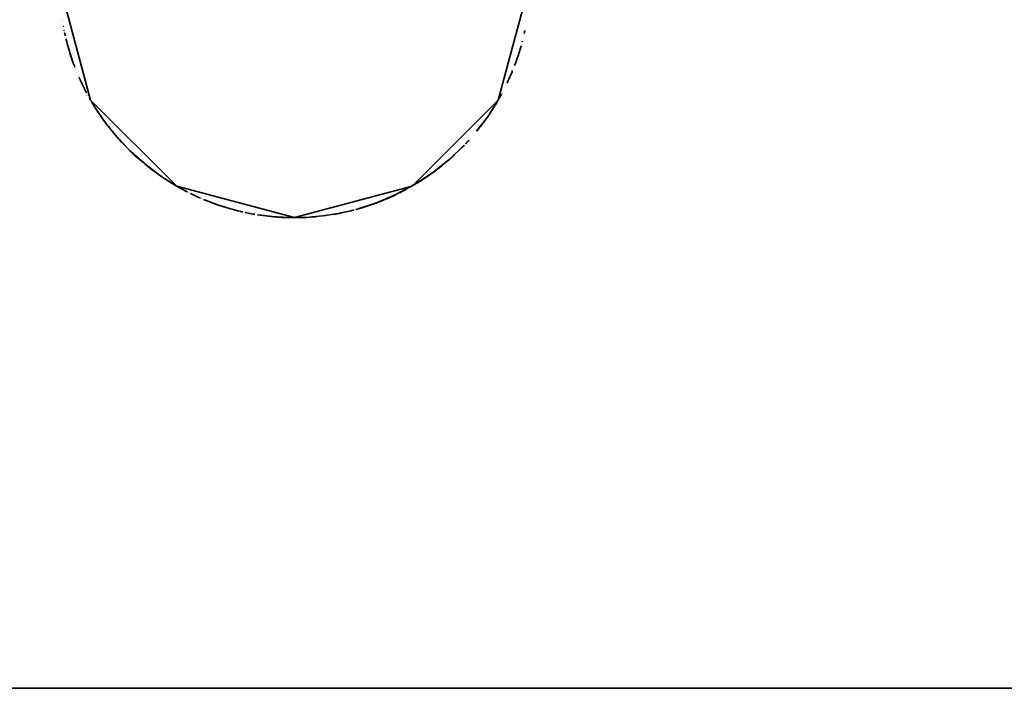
# Model space of a CAD drawing. Header units: millimetres. Extents: x 0 to 420, y 0 to 297.
# Tile 16 of 20: x 129.9 to 132.51, y 226.25 to 228.03. Entities that reach past the tile are written whole.
import ezdxf

# ---------------------------------------------------------------- set-up
doc = ezdxf.new("R2010")
doc.units = ezdxf.units.MM
doc.layers.add('OUTLINE', color=7, linetype='Continuous', lineweight=35, true_color=0x141414)

msp = doc.modelspace()

# ---------------------------------------------------------------- linework, layer by layer
at = {"layer": 'OUTLINE'}
for points in [[(130, 228.125), (130.0837, 227.8125), (130.3125, 227.5837), (130.625, 227.5), (130.9375, 227.5837), (131.1663, 227.8125), (131.25, 228.125)], [(130.0081, 228.0249), (130.0081, 228.0249), (130.0081, 228.0249), (130.0081, 228.0249), (130.0081, 228.0249), (130.0081, 228.0249), (130.0081, 228.0249)], [(130.0082, 228.024), (130.0082, 228.024), (130.0082, 228.024), (130.0082, 228.024), (130.0082, 228.024), (130.0082, 228.024), (130.0082, 228.024)], [(130.0091, 228.0188), (130.0091, 228.0188), (130.0091, 228.0188), (130.0091, 228.0188), (130.0091, 228.0188), (130.0091, 228.0188), (130.0091, 228.0188)], [(130.0109, 228.009), (130.0109, 228.009), (130.0109, 228.009), (130.0109, 228.009), (130.0109, 228.009), (130.0109, 228.009), (130.0109, 228.009)], [(130.011, 228.0085), (130.011, 228.0085), (130.011, 228.0085), (130.011, 228.0085), (130.011, 228.0084), (130.011, 228.0084), (130.011, 228.0084)], [(130.0111, 228.0078), (130.0111, 228.0078), (130.0111, 228.0078), (130.0111, 228.0078), (130.0111, 228.0078), (130.0111, 228.0078), (130.0111, 228.0078)], [(130.0131, 227.9975), (130.0131, 227.9975), (130.0131, 227.9975), (130.0131, 227.9975), (130.0132, 227.9975), (130.0132, 227.9974), (130.0132, 227.9974)], [(130.0146, 227.9908), (130.0149, 227.9895), (130.0151, 227.9883), (130.0154, 227.987), (130.0157, 227.9858), (130.016, 227.9845), (130.0163, 227.9833)], [(130.0146, 227.9906), (130.0146, 227.9906), (130.0146, 227.9905), (130.0147, 227.9904), (130.0147, 227.9904), (130.0147, 227.9903), (130.0147, 227.9903)], [(130.0147, 227.9902), (130.0147, 227.9902), (130.0147, 227.9902), (130.0147, 227.9902), (130.0147, 227.9902), (130.0147, 227.9902), (130.0147, 227.9902)], [(131.235, 227.989), (131.2353, 227.9904), (131.2356, 227.9918), (131.2359, 227.9932), (131.2362, 227.9946), (131.2365, 227.9959), (131.2368, 227.9973)], [(131.2364, 227.9952), (131.2364, 227.9952), (131.2364, 227.9952), (131.2364, 227.9952), (131.2364, 227.9952), (131.2364, 227.9952), (131.2364, 227.9952)], [(130.0182, 227.9752), (130.0203, 227.9669), (130.0225, 227.9587), (130.0249, 227.9505), (130.0273, 227.9423), (130.0299, 227.9341), (130.0325, 227.926)], [(131.2096, 227.9039), (131.2128, 227.9125), (131.2159, 227.9213), (131.2188, 227.93), (131.2216, 227.9388), (131.2243, 227.9477), (131.2269, 227.9566)], [(131.2294, 227.9658), (131.2294, 227.9658), (131.2294, 227.9658), (131.2294, 227.9658), (131.2294, 227.9658), (131.2294, 227.9658), (131.2294, 227.9658)], [(131.2297, 227.9668), (131.2297, 227.967), (131.2297, 227.9671), (131.2298, 227.9673), (131.2298, 227.9675), (131.2299, 227.9676), (131.2299, 227.9678)], [(131.2299, 227.9678), (131.23, 227.968), (131.23, 227.9681), (131.23, 227.9683), (131.2301, 227.9685), (131.2301, 227.9687), (131.2302, 227.9688)], [(130.0278, 227.9407), (130.0278, 227.9407), (130.0278, 227.9407), (130.0278, 227.9407), (130.0278, 227.9407), (130.0278, 227.9407), (130.0278, 227.9407)], [(130.028, 227.94), (130.028, 227.94), (130.028, 227.94), (130.028, 227.94), (130.028, 227.94), (130.028, 227.94), (130.028, 227.94)], [(130.0287, 227.9379), (130.0304, 227.9324), (130.0322, 227.9269), (130.0341, 227.9215), (130.036, 227.916), (130.0379, 227.9106), (130.0399, 227.9052)], [(130.036, 227.9159), (130.036, 227.9159), (130.036, 227.9159), (130.036, 227.9159), (130.036, 227.9159), (130.036, 227.9159), (130.036, 227.9159)], [(130.0395, 227.9064), (130.0397, 227.9058), (130.0399, 227.9052), (130.0401, 227.9047), (130.0403, 227.9041), (130.0406, 227.9035), (130.0408, 227.903)], [(130.0405, 227.9036), (130.0406, 227.9035), (130.0406, 227.9034), (130.0407, 227.9032), (130.0407, 227.9031), (130.0408, 227.903), (130.0408, 227.9028)], [(130.0408, 227.9029), (130.0408, 227.9029), (130.0408, 227.9029), (130.0408, 227.9029), (130.0408, 227.9029), (130.0408, 227.9029), (130.0408, 227.9029)], [(130.0418, 227.9002), (130.0418, 227.9002), (130.0418, 227.9002), (130.0418, 227.9002), (130.0419, 227.9001), (130.0419, 227.9001), (130.0419, 227.9001)], [(130.0419, 227.9001), (130.0419, 227.9001), (130.0419, 227.9001), (130.0419, 227.9001), (130.0419, 227.9001), (130.0419, 227.9001), (130.0419, 227.9001)], [(130.0441, 227.8944), (130.0441, 227.8944), (130.0441, 227.8944), (130.0441, 227.8944), (130.0441, 227.8944), (130.0441, 227.8944), (130.0441, 227.8944)], [(130.0444, 227.8937), (130.0444, 227.8937), (130.0444, 227.8937), (130.0444, 227.8937), (130.0444, 227.8937), (130.0444, 227.8937), (130.0444, 227.8937)], [(130.047, 227.8872), (130.047, 227.8872), (130.047, 227.8872), (130.047, 227.8872), (130.047, 227.8872), (130.047, 227.8872), (130.047, 227.8872)], [(130.0476, 227.8858), (130.0476, 227.8858), (130.0476, 227.8858), (130.0476, 227.8858), (130.0476, 227.8858), (130.0476, 227.8858), (130.0476, 227.8858)], [(131.1896, 227.8569), (131.1922, 227.8624), (131.1947, 227.868), (131.1972, 227.8736), (131.1996, 227.8792), (131.202, 227.8849), (131.2044, 227.8905)], [(131.2054, 227.8932), (131.2054, 227.8932), (131.2054, 227.8932), (131.2054, 227.8932), (131.2054, 227.8932), (131.2054, 227.8932), (131.2054, 227.8932)], [(130.0529, 227.8733), (130.0561, 227.8663), (130.0593, 227.8593), (130.0626, 227.8524), (130.066, 227.8456), (130.0694, 227.8387), (130.073, 227.8319)], [(131.1978, 227.8749), (131.1978, 227.8749), (131.1978, 227.8749), (131.1978, 227.8749), (131.1978, 227.8749), (131.1978, 227.8749), (131.1978, 227.8749)], [(131.1978, 227.8749), (131.1978, 227.8749), (131.1978, 227.8749), (131.1978, 227.8749), (131.1978, 227.8749), (131.1978, 227.8749), (131.1978, 227.8749)], [(131.1983, 227.8761), (131.1983, 227.8761), (131.1983, 227.8761), (131.1983, 227.8761), (131.1983, 227.8761), (131.1983, 227.8761), (131.1983, 227.8761)], [(130.0764, 227.8255), (130.0765, 227.8254), (130.0765, 227.8253), (130.0766, 227.8252), (130.0767, 227.8251), (130.0767, 227.825), (130.0768, 227.8249)], [(130.0768, 227.8249), (130.0768, 227.8249), (130.0768, 227.8249), (130.0768, 227.8249), (130.0768, 227.8249), (130.0768, 227.8249), (130.0768, 227.8249)], [(131.1444, 227.7773), (131.1495, 227.7852), (131.1546, 227.7931), (131.1595, 227.8011), (131.1644, 227.8092), (131.1691, 227.8174), (131.1736, 227.8256)], [(131.1556, 227.7947), (131.159, 227.8002), (131.1623, 227.8058), (131.1656, 227.8114), (131.1688, 227.817), (131.172, 227.8226), (131.1751, 227.8283)], [(131.1763, 227.8305), (131.1763, 227.8306), (131.1763, 227.8306), (131.1764, 227.8307), (131.1764, 227.8308), (131.1765, 227.8309), (131.1765, 227.8309)], [(130.0771, 227.8243), (130.0771, 227.8243), (130.0771, 227.8243), (130.0771, 227.8243), (130.0771, 227.8243), (130.0771, 227.8243), (130.0771, 227.8243)], [(130.0791, 227.8206), (130.0791, 227.8206), (130.0791, 227.8206), (130.0791, 227.8206), (130.0791, 227.8206), (130.0791, 227.8206), (130.0791, 227.8206)], [(130.0802, 227.8187), (130.0803, 227.8186), (130.0803, 227.8184), (130.0804, 227.8183), (130.0805, 227.8182), (130.0805, 227.8181), (130.0806, 227.818)], [(130.0834, 227.8131), (130.0834, 227.8131), (130.0834, 227.8131), (130.0834, 227.8131), (130.0834, 227.8131), (130.0834, 227.8131), (130.0834, 227.8131)], [(130.0841, 227.8119), (130.0846, 227.811), (130.0851, 227.8101), (130.0857, 227.8092), (130.0862, 227.8082), (130.0867, 227.8073), (130.0873, 227.8064)], [(130.0873, 227.8065), (130.0898, 227.8022), (130.0923, 227.798), (130.0949, 227.7938), (130.0976, 227.7897), (130.1002, 227.7855), (130.1029, 227.7814)], [(130.0896, 227.8025), (130.0896, 227.8025), (130.0896, 227.8025), (130.0896, 227.8025), (130.0896, 227.8025), (130.0896, 227.8025), (130.0896, 227.8025)], [(131.1088, 227.7294), (131.1187, 227.7417), (131.1283, 227.7544), (131.1375, 227.7672), (131.1464, 227.7804), (131.155, 227.7937), (131.1632, 227.8072)], [(131.1644, 227.8092), (131.1644, 227.8092), (131.1644, 227.8092), (131.1644, 227.8092), (131.1644, 227.8092), (131.1644, 227.8092), (131.1644, 227.8092)], [(131.1675, 227.8147), (131.1675, 227.8147), (131.1675, 227.8147), (131.1675, 227.8147), (131.1675, 227.8147), (131.1675, 227.8147), (131.1675, 227.8147)], [(130.092, 227.7986), (130.092, 227.7986), (130.092, 227.7986), (130.092, 227.7986), (130.092, 227.7986), (130.092, 227.7986), (130.092, 227.7986)], [(130.0937, 227.7958), (130.0937, 227.7958), (130.0937, 227.7958), (130.0937, 227.7958), (130.0937, 227.7958), (130.0937, 227.7958), (130.0937, 227.7958)], [(130.0959, 227.7924), (130.0959, 227.7924), (130.0959, 227.7924), (130.0959, 227.7924), (130.0959, 227.7924), (130.0959, 227.7924), (130.0959, 227.7924)], [(130.0961, 227.792), (130.0961, 227.792), (130.0961, 227.792), (130.0961, 227.792), (130.0961, 227.792), (130.0961, 227.792), (130.0961, 227.792)], [(130.0963, 227.7918), (130.1254, 227.7495), (130.1578, 227.7098), (130.1934, 227.6729), (130.232, 227.6391), (130.2731, 227.6085), (130.3167, 227.5813)], [(130.1007, 227.7848), (130.1018, 227.783), (130.103, 227.7813), (130.1042, 227.7795), (130.1053, 227.7778), (130.1065, 227.776), (130.1077, 227.7743)], [(130.1035, 227.7805), (130.11, 227.771), (130.1166, 227.7615), (130.1234, 227.7521), (130.1304, 227.7429), (130.1376, 227.7338), (130.1449, 227.7249)], [(130.1078, 227.7741), (130.1078, 227.7741), (130.1078, 227.7741), (130.1078, 227.7741), (130.1078, 227.7741), (130.1078, 227.7741), (130.1078, 227.7741)], [(130.1111, 227.7694), (130.1111, 227.7693), (130.1112, 227.7692), (130.1113, 227.7691), (130.1113, 227.7689), (130.1114, 227.7688), (130.1115, 227.7687)], [(130.1115, 227.7687), (130.1115, 227.7687), (130.1115, 227.7687), (130.1115, 227.7687), (130.1115, 227.7687), (130.1115, 227.7687), (130.1115, 227.7687)], [(130.1139, 227.7653), (130.1139, 227.7653), (130.1139, 227.7653), (130.1139, 227.7653), (130.1139, 227.7653), (130.1139, 227.7653), (130.1139, 227.7653)], [(130.1178, 227.7597), (130.1179, 227.7597), (130.118, 227.7596), (130.118, 227.7595), (130.1181, 227.7594), (130.1182, 227.7593), (130.1182, 227.7592)], [(130.1182, 227.7592), (130.1182, 227.7592), (130.1182, 227.7592), (130.1182, 227.7592), (130.1182, 227.7592), (130.1182, 227.7592), (130.1182, 227.7592)], [(130.1207, 227.7559), (130.1207, 227.7559), (130.1207, 227.7559), (130.1207, 227.7559), (130.1207, 227.7559), (130.1207, 227.7559), (130.1207, 227.7559)], [(130.1247, 227.7504), (130.1248, 227.7503), (130.1248, 227.7502), (130.1249, 227.7501), (130.125, 227.75), (130.1251, 227.7499), (130.1251, 227.7498)], [(131.1102, 227.731), (131.1134, 227.735), (131.1166, 227.7391), (131.1198, 227.7432), (131.123, 227.7473), (131.1261, 227.7514), (131.1292, 227.7556)], [(131.1248, 227.7497), (131.1248, 227.7497), (131.1248, 227.7497), (131.1248, 227.7497), (131.1248, 227.7497), (131.1248, 227.7497), (131.1248, 227.7497)], [(130.1453, 227.7244), (130.1453, 227.7244), (130.1453, 227.7244), (130.1453, 227.7244), (130.1453, 227.7244), (130.1453, 227.7244), (130.1453, 227.7244)], [(130.1461, 227.7235), (130.1526, 227.7158), (130.1592, 227.7083), (130.1659, 227.7009), (130.1728, 227.6935), (130.1798, 227.6863), (130.1869, 227.6792)], [(130.151, 227.7176), (130.151, 227.7176), (130.151, 227.7176), (130.151, 227.7176), (130.151, 227.7176), (130.151, 227.7176), (130.151, 227.7176)], [(130.1523, 227.7161), (130.1523, 227.7161), (130.1523, 227.7161), (130.1523, 227.7161), (130.1523, 227.7161), (130.1523, 227.7161), (130.1523, 227.7161)], [(130.1634, 227.7037), (130.1634, 227.7037), (130.1634, 227.7037), (130.1634, 227.7037), (130.1634, 227.7037), (130.1634, 227.7037), (130.1634, 227.7037)], [(130.1647, 227.7022), (130.1647, 227.7022), (130.1647, 227.7022), (130.1647, 227.7022), (130.1647, 227.7022), (130.1647, 227.7022), (130.1647, 227.7022)], [(130.166, 227.7008), (130.166, 227.7008), (130.166, 227.7008), (130.166, 227.7008), (130.166, 227.7008), (130.166, 227.7008), (130.166, 227.7008)], [(130.1674, 227.6993), (130.1674, 227.6993), (130.1674, 227.6993), (130.1674, 227.6993), (130.1674, 227.6993), (130.1674, 227.6993), (130.1674, 227.6993)], [(130.1687, 227.6979), (130.1687, 227.6979), (130.1687, 227.6979), (130.1687, 227.6979), (130.1687, 227.6979), (130.1687, 227.6979), (130.1687, 227.6979)], [(130.17, 227.6965), (130.1702, 227.6963), (130.1704, 227.6961), (130.1706, 227.6959), (130.1708, 227.6957), (130.171, 227.6955), (130.1712, 227.6953)], [(131.08, 227.6965), (131.0804, 227.697), (131.0809, 227.6974), (131.0813, 227.6979), (131.0818, 227.6984), (131.0822, 227.6989), (131.0826, 227.6993)], [(131.0812, 227.6978), (131.0812, 227.6978), (131.0812, 227.6978), (131.0812, 227.6978), (131.0812, 227.6978), (131.0812, 227.6978), (131.0812, 227.6978)], [(131.0818, 227.6984), (131.0829, 227.6996), (131.084, 227.7008), (131.0851, 227.7019), (131.0861, 227.7031), (131.0872, 227.7043), (131.0883, 227.7055)], [(130.1864, 227.6797), (130.1914, 227.6749), (130.1964, 227.6701), (130.2015, 227.6653), (130.2066, 227.6607), (130.2118, 227.656), (130.2171, 227.6515)], [(130.1986, 227.668), (130.1987, 227.6679), (130.1988, 227.6678), (130.1989, 227.6677), (130.199, 227.6676), (130.1991, 227.6675), (130.1992, 227.6675)], [(130.7892, 227.5219), (130.8428, 227.5392), (130.8946, 227.5612), (130.9443, 227.5877), (130.9914, 227.6187), (131.0355, 227.6537), (131.0763, 227.6926)], [(131.0306, 227.6495), (131.0341, 227.6525), (131.0376, 227.6556), (131.0411, 227.6586), (131.0445, 227.6617), (131.0479, 227.6648), (131.0513, 227.668)], [(131.0694, 227.6856), (131.0705, 227.6867), (131.0716, 227.6878), (131.0727, 227.6889), (131.0738, 227.69), (131.0748, 227.6911), (131.0759, 227.6922)], [(130.1994, 227.6673), (130.1994, 227.6673), (130.1994, 227.6673), (130.1994, 227.6673), (130.1994, 227.6673), (130.1994, 227.6673), (130.1994, 227.6673)], [(130.2009, 227.6659), (130.2009, 227.6659), (130.2009, 227.6659), (130.2009, 227.6659), (130.2009, 227.6659), (130.2009, 227.6659), (130.2009, 227.6659)], [(130.2275, 227.6427), (130.2275, 227.6427), (130.2275, 227.6427), (130.2275, 227.6427), (130.2275, 227.6427), (130.2275, 227.6427), (130.2275, 227.6427)], [(130.2281, 227.6422), (130.2281, 227.6422), (130.2281, 227.6422), (130.2281, 227.6422), (130.2281, 227.6422), (130.2281, 227.6422), (130.2281, 227.6422)], [(130.2288, 227.6416), (130.2288, 227.6416), (130.2288, 227.6416), (130.2288, 227.6416), (130.2288, 227.6416), (130.2288, 227.6416), (130.2288, 227.6416)], [(130.2294, 227.6412), (130.2294, 227.6412), (130.2294, 227.6412), (130.2294, 227.6412), (130.2294, 227.6412), (130.2294, 227.6412), (130.2294, 227.6412)], [(130.2297, 227.6409), (130.2339, 227.6375), (130.238, 227.6342), (130.2422, 227.631), (130.2464, 227.6277), (130.2506, 227.6245), (130.2549, 227.6214)], [(130.2347, 227.6369), (130.2347, 227.6369), (130.2347, 227.6369), (130.2347, 227.6369), (130.2347, 227.6369), (130.2347, 227.6369), (130.2347, 227.6369)], [(130.2358, 227.636), (130.2358, 227.636), (130.2358, 227.636), (130.2358, 227.636), (130.2358, 227.636), (130.2358, 227.636), (130.2358, 227.636)], [(130.2394, 227.6331), (130.2395, 227.633), (130.2396, 227.633), (130.2397, 227.6329), (130.2398, 227.6328), (130.2399, 227.6327), (130.24, 227.6327)], [(130.24, 227.6327), (130.24, 227.6327), (130.24, 227.6327), (130.24, 227.6327), (130.24, 227.6326), (130.24, 227.6326), (130.24, 227.6326)], [(130.2556, 227.6209), (130.2584, 227.6188), (130.2612, 227.6168), (130.264, 227.6148), (130.2668, 227.6128), (130.2697, 227.6108), (130.2725, 227.6089)], [(130.2567, 227.6201), (130.2579, 227.6191), (130.2592, 227.6182), (130.2605, 227.6173), (130.2618, 227.6163), (130.2631, 227.6154), (130.2644, 227.6145)], [(130.9959, 227.6219), (130.9993, 227.6245), (131.0027, 227.627), (131.0061, 227.6296), (131.0095, 227.6323), (131.0128, 227.6349), (131.0162, 227.6375)], [(130.2646, 227.6144), (130.2646, 227.6144), (130.2646, 227.6144), (130.2646, 227.6144), (130.2646, 227.6144), (130.2646, 227.6144), (130.2646, 227.6144)], [(130.2749, 227.6072), (130.2749, 227.6072), (130.2749, 227.6072), (130.2749, 227.6072), (130.2749, 227.6072), (130.2749, 227.6072), (130.2749, 227.6072)], [(130.2752, 227.607), (130.2752, 227.607), (130.2753, 227.607), (130.2753, 227.607), (130.2753, 227.607), (130.2753, 227.607), (130.2753, 227.607)], [(130.2758, 227.6066), (130.2758, 227.6066), (130.2758, 227.6066), (130.2758, 227.6066), (130.2758, 227.6066), (130.2758, 227.6066), (130.2758, 227.6066)], [(130.2764, 227.6062), (130.2764, 227.6062), (130.2764, 227.6062), (130.2764, 227.6062), (130.2764, 227.6062), (130.2764, 227.6062), (130.2764, 227.6062)], [(130.277, 227.6058), (130.2824, 227.6023), (130.2878, 227.5988), (130.2933, 227.5953), (130.2988, 227.5919), (130.3043, 227.5886), (130.3098, 227.5853)], [(130.2829, 227.602), (130.2829, 227.602), (130.2829, 227.602), (130.2829, 227.602), (130.2829, 227.602), (130.2829, 227.602), (130.2829, 227.602)], [(130.284, 227.6012), (130.284, 227.6012), (130.284, 227.6012), (130.284, 227.6012), (130.284, 227.6012), (130.284, 227.6012), (130.284, 227.6012)], [(130.2882, 227.5985), (130.2882, 227.5985), (130.2882, 227.5985), (130.2882, 227.5985), (130.2882, 227.5985), (130.2882, 227.5985), (130.2882, 227.5985)], [(130.29, 227.5973), (130.29, 227.5973), (130.29, 227.5973), (130.29, 227.5973), (130.29, 227.5973), (130.29, 227.5973), (130.29, 227.5973)], [(130.2912, 227.5966), (130.2912, 227.5966), (130.2912, 227.5966), (130.2912, 227.5966), (130.2912, 227.5966), (130.2912, 227.5966), (130.2912, 227.5966)], [(130.2913, 227.5965), (130.2913, 227.5965), (130.2913, 227.5965), (130.2913, 227.5965), (130.2913, 227.5965), (130.2913, 227.5965), (130.2913, 227.5965)], [(130.2919, 227.5962), (130.2919, 227.5962), (130.2919, 227.5962), (130.2919, 227.5962), (130.2919, 227.5962), (130.2919, 227.5962), (130.2919, 227.5962)], [(130.9503, 227.5913), (130.9513, 227.5919), (130.9523, 227.5925), (130.9533, 227.5931), (130.9542, 227.5937), (130.9552, 227.5944), (130.9562, 227.595)], [(130.9533, 227.5932), (130.9586, 227.5965), (130.9638, 227.5998), (130.9691, 227.6032), (130.9743, 227.6067), (130.9794, 227.6102), (130.9845, 227.6138)], [(130.3152, 227.5822), (130.3155, 227.582), (130.3158, 227.5818), (130.3161, 227.5817), (130.3164, 227.5815), (130.3167, 227.5813), (130.317, 227.5812)], [(130.317, 227.5811), (130.317, 227.5811), (130.317, 227.5811), (130.317, 227.5811), (130.317, 227.5811), (130.317, 227.5811), (130.317, 227.5811)], [(130.3194, 227.5798), (130.3194, 227.5798), (130.3195, 227.5798), (130.3195, 227.5798), (130.3195, 227.5797), (130.3195, 227.5797), (130.3196, 227.5797)], [(130.3196, 227.5797), (130.3196, 227.5797), (130.3196, 227.5797), (130.3196, 227.5797), (130.3196, 227.5797), (130.3196, 227.5797), (130.3196, 227.5797)], [(130.32, 227.5795), (130.3208, 227.5791), (130.3215, 227.5786), (130.3222, 227.5782), (130.323, 227.5778), (130.3237, 227.5774), (130.3245, 227.577)], [(130.3208, 227.579), (130.3239, 227.5773), (130.3271, 227.5756), (130.3302, 227.5739), (130.3334, 227.5722), (130.3366, 227.5705), (130.3397, 227.5689)], [(130.3245, 227.577), (130.3245, 227.577), (130.3246, 227.577), (130.3246, 227.577), (130.3246, 227.577), (130.3246, 227.577), (130.3246, 227.577)], [(130.3249, 227.5767), (130.3276, 227.5753), (130.3302, 227.5739), (130.3329, 227.5725), (130.3356, 227.5711), (130.3382, 227.5697), (130.3409, 227.5683)], [(130.326, 227.5761), (130.326, 227.5761), (130.326, 227.5761), (130.326, 227.5761), (130.326, 227.5761), (130.326, 227.5761), (130.326, 227.5761)], [(130.3303, 227.5738), (130.3303, 227.5738), (130.3303, 227.5738), (130.3303, 227.5738), (130.3303, 227.5738), (130.3303, 227.5738), (130.3303, 227.5738)], [(130.3424, 227.5675), (130.3424, 227.5675), (130.3424, 227.5675), (130.3424, 227.5675), (130.3424, 227.5675), (130.3424, 227.5675), (130.3424, 227.5675)], [(130.343, 227.5673), (130.343, 227.5673), (130.343, 227.5673), (130.343, 227.5673), (130.343, 227.5673), (130.343, 227.5673), (130.343, 227.5673)], [(130.3435, 227.567), (130.3435, 227.567), (130.3435, 227.567), (130.3435, 227.567), (130.3435, 227.567), (130.3435, 227.567), (130.3435, 227.567)], [(130.3454, 227.566), (130.3454, 227.566), (130.3454, 227.566), (130.3454, 227.566), (130.3454, 227.566), (130.3454, 227.566), (130.3454, 227.566)], [(130.347, 227.5652), (130.347, 227.5652), (130.347, 227.5652), (130.347, 227.5652), (130.347, 227.5652), (130.347, 227.5652), (130.347, 227.5652)], [(130.3488, 227.5643), (130.3488, 227.5643), (130.3488, 227.5643), (130.3488, 227.5643), (130.3488, 227.5643), (130.3488, 227.5643), (130.3488, 227.5643)], [(130.3493, 227.5641), (130.3499, 227.5638), (130.3504, 227.5636), (130.3509, 227.5633), (130.3515, 227.563), (130.352, 227.5628), (130.3525, 227.5625)], [(130.3505, 227.5635), (130.3547, 227.5615), (130.3589, 227.5595), (130.3631, 227.5575), (130.3673, 227.5556), (130.3715, 227.5537), (130.3758, 227.5518)], [(130.9041, 227.5658), (130.9069, 227.5672), (130.9096, 227.5686), (130.9123, 227.57), (130.915, 227.5714), (130.9177, 227.5728), (130.9205, 227.5742)], [(130.9259, 227.5772), (130.9259, 227.5772), (130.9259, 227.5772), (130.9259, 227.5772), (130.9259, 227.5772), (130.9259, 227.5772), (130.9259, 227.5772)], [(130.9264, 227.5775), (130.9264, 227.5775), (130.9264, 227.5775), (130.9264, 227.5775), (130.9264, 227.5775), (130.9264, 227.5775), (130.9264, 227.5775)], [(130.9279, 227.5783), (130.9279, 227.5783), (130.9279, 227.5783), (130.9279, 227.5783), (130.9279, 227.5783), (130.9279, 227.5783), (130.9279, 227.5783)], [(130.3526, 227.5625), (130.3526, 227.5625), (130.3526, 227.5625), (130.3526, 227.5625), (130.3526, 227.5625), (130.3526, 227.5625), (130.3526, 227.5625)], [(130.3554, 227.5611), (130.3554, 227.5611), (130.3554, 227.5611), (130.3554, 227.5611), (130.3554, 227.5611), (130.3554, 227.5611), (130.3554, 227.5611)], [(130.3554, 227.5611), (130.3555, 227.5611), (130.3557, 227.561), (130.3558, 227.5609), (130.3559, 227.5609), (130.3561, 227.5608), (130.3562, 227.5608)], [(130.3555, 227.5611), (130.3555, 227.5611), (130.3555, 227.5611), (130.3555, 227.5611), (130.3555, 227.5611), (130.3555, 227.5611), (130.3555, 227.5611)], [(130.3563, 227.5607), (130.3563, 227.5607), (130.3563, 227.5607), (130.3563, 227.5607), (130.3563, 227.5607), (130.3563, 227.5607), (130.3563, 227.5607)], [(130.3563, 227.5607), (130.3563, 227.5607), (130.3563, 227.5607), (130.3563, 227.5607), (130.3563, 227.5607), (130.3563, 227.5607), (130.3563, 227.5607)], [(130.3567, 227.5605), (130.3567, 227.5605), (130.3567, 227.5605), (130.3567, 227.5605), (130.3567, 227.5605), (130.3567, 227.5605), (130.3567, 227.5605)], [(130.3609, 227.5585), (130.3609, 227.5585), (130.3609, 227.5585), (130.3609, 227.5585), (130.3609, 227.5585), (130.3609, 227.5585), (130.3609, 227.5585)], [(130.3614, 227.5583), (130.3614, 227.5583), (130.3614, 227.5583), (130.3614, 227.5583), (130.3614, 227.5583), (130.3614, 227.5583), (130.3614, 227.5583)], [(130.3624, 227.5578), (130.3624, 227.5578), (130.3624, 227.5578), (130.3624, 227.5578), (130.3624, 227.5578), (130.3624, 227.5578), (130.3624, 227.5578)], [(130.3791, 227.5504), (130.3791, 227.5504), (130.3791, 227.5504), (130.3791, 227.5504), (130.3791, 227.5504), (130.3791, 227.5504), (130.3792, 227.5504)], [(130.3834, 227.5486), (130.3957, 227.5436), (130.4082, 227.5388), (130.4208, 227.5343), (130.4335, 227.5301), (130.4462, 227.5261), (130.4591, 227.5224)], [(130.3844, 227.5482), (130.3845, 227.5481), (130.3845, 227.5481), (130.3846, 227.5481), (130.3847, 227.548), (130.3848, 227.548), (130.3848, 227.548)], [(130.3867, 227.5472), (130.387, 227.5471), (130.3873, 227.5469), (130.3877, 227.5468), (130.388, 227.5467), (130.3883, 227.5466), (130.3886, 227.5464)], [(130.3886, 227.5464), (130.3886, 227.5464), (130.3886, 227.5464), (130.3886, 227.5464), (130.3886, 227.5464), (130.3886, 227.5464), (130.3886, 227.5464)], [(130.3886, 227.5464), (130.4001, 227.5419), (130.4117, 227.5375), (130.4233, 227.5334), (130.435, 227.5296), (130.4468, 227.5259), (130.4587, 227.5225)], [(130.39, 227.5459), (130.39, 227.5459), (130.39, 227.5459), (130.39, 227.5459), (130.39, 227.5459), (130.39, 227.5459), (130.39, 227.5459)], [(130.7883, 227.5217), (130.8016, 227.5255), (130.8149, 227.5295), (130.8281, 227.5339), (130.8412, 227.5386), (130.8541, 227.5435), (130.867, 227.5487)], [(130.867, 227.5488), (130.868, 227.5492), (130.869, 227.5496), (130.87, 227.55), (130.8709, 227.5504), (130.8719, 227.5508), (130.8729, 227.5513)], [(130.8706, 227.5503), (130.8746, 227.552), (130.8787, 227.5538), (130.8827, 227.5556), (130.8867, 227.5574), (130.8907, 227.5593), (130.8947, 227.5612)], [(130.8843, 227.5563), (130.8843, 227.5563), (130.8843, 227.5563), (130.8843, 227.5563), (130.8843, 227.5563), (130.8843, 227.5563), (130.8843, 227.5563)], [(130.4587, 227.5225), (130.4587, 227.5225), (130.4587, 227.5225), (130.4587, 227.5225), (130.4587, 227.5225), (130.4587, 227.5225), (130.4587, 227.5225)], [(130.4596, 227.5223), (130.4596, 227.5223), (130.4596, 227.5223), (130.4596, 227.5223), (130.4596, 227.5223), (130.4596, 227.5223), (130.4596, 227.5223)], [(130.4599, 227.5222), (130.4627, 227.5214), (130.4656, 227.5207), (130.4684, 227.5199), (130.4713, 227.5192), (130.4742, 227.5185), (130.477, 227.5178)], [(130.4639, 227.5211), (130.4643, 227.521), (130.4647, 227.5209), (130.4651, 227.5208), (130.4655, 227.5207), (130.4659, 227.5206), (130.4663, 227.5205)], [(130.4651, 227.5208), (130.4651, 227.5208), (130.4651, 227.5208), (130.4651, 227.5208), (130.4651, 227.5208), (130.4651, 227.5208), (130.4651, 227.5208)], [(130.4656, 227.5207), (130.4661, 227.5205), (130.4665, 227.5204), (130.467, 227.5203), (130.4675, 227.5202), (130.4679, 227.5201), (130.4684, 227.5199)], [(130.4776, 227.5176), (130.4776, 227.5176), (130.4776, 227.5176), (130.4776, 227.5176), (130.4776, 227.5176), (130.4776, 227.5176), (130.4776, 227.5176)], [(130.4787, 227.5174), (130.4787, 227.5174), (130.4787, 227.5174), (130.4787, 227.5174), (130.4787, 227.5174), (130.4787, 227.5174), (130.4787, 227.5174)], [(130.4792, 227.5172), (130.4807, 227.5169), (130.4822, 227.5165), (130.4837, 227.5162), (130.4852, 227.5158), (130.4867, 227.5155), (130.4882, 227.5152)], [(130.4793, 227.5172), (130.4793, 227.5172), (130.4793, 227.5172), (130.4793, 227.5172), (130.4793, 227.5172), (130.4793, 227.5172), (130.4793, 227.5172)], [(130.4807, 227.5169), (130.4816, 227.5167), (130.4825, 227.5165), (130.4835, 227.5162), (130.4844, 227.516), (130.4853, 227.5158), (130.4862, 227.5156)], [(130.4912, 227.5145), (130.4912, 227.5145), (130.4912, 227.5145), (130.4912, 227.5145), (130.4912, 227.5145), (130.4912, 227.5145), (130.4912, 227.5145)], [(130.4916, 227.5144), (130.4916, 227.5144), (130.4916, 227.5144), (130.4916, 227.5144), (130.4916, 227.5144), (130.4916, 227.5144), (130.4916, 227.5144)], [(130.4924, 227.5142), (130.4924, 227.5142), (130.4924, 227.5142), (130.4924, 227.5142), (130.4924, 227.5142), (130.4924, 227.5142), (130.4924, 227.5142)], [(130.4924, 227.5142), (130.4924, 227.5142), (130.4924, 227.5142), (130.4924, 227.5142), (130.4924, 227.5142), (130.4924, 227.5142), (130.4924, 227.5142)], [(130.4931, 227.5141), (130.4931, 227.5141), (130.4931, 227.5141), (130.4931, 227.5141), (130.4931, 227.5141), (130.4931, 227.5141), (130.4931, 227.5141)], [(130.4944, 227.5138), (130.4986, 227.5129), (130.5028, 227.5121), (130.507, 227.5112), (130.5112, 227.5104), (130.5155, 227.5097), (130.5197, 227.5089)], [(130.4982, 227.513), (130.4982, 227.513), (130.4982, 227.513), (130.4982, 227.513), (130.4982, 227.513), (130.4982, 227.513), (130.4982, 227.513)], [(130.4989, 227.5129), (130.4989, 227.5129), (130.4989, 227.5129), (130.4989, 227.5129), (130.4989, 227.5129), (130.4989, 227.5129), (130.4989, 227.5129)], [(130.5054, 227.5115), (130.5055, 227.5115), (130.5056, 227.5115), (130.5057, 227.5115), (130.5057, 227.5115), (130.5058, 227.5115), (130.5059, 227.5115)], [(130.5061, 227.5114), (130.5064, 227.5114), (130.5067, 227.5113), (130.507, 227.5112), (130.5074, 227.5112), (130.5077, 227.5111), (130.508, 227.5111)], [(130.5305, 227.5072), (130.5727, 227.5022), (130.6151, 227.5001), (130.6575, 227.5008), (130.6998, 227.5045), (130.7417, 227.511), (130.7831, 227.5203)], [(130.7255, 227.5081), (130.7301, 227.5089), (130.7348, 227.5097), (130.7395, 227.5106), (130.7441, 227.5115), (130.7488, 227.5124), (130.7534, 227.5133)], [(130.7581, 227.5143), (130.7581, 227.5143), (130.7581, 227.5143), (130.7581, 227.5143), (130.7581, 227.5143), (130.7581, 227.5143), (130.7581, 227.5143)], [(130.7606, 227.5149), (130.7606, 227.5149), (130.7606, 227.5149), (130.7606, 227.5149), (130.7606, 227.5149), (130.7606, 227.5149), (130.7606, 227.5149)], [(130.7749, 227.5182), (130.7761, 227.5185), (130.7773, 227.5189), (130.7786, 227.5192), (130.7798, 227.5195), (130.781, 227.5198), (130.7822, 227.5201)], [(130.7833, 227.5204), (130.7833, 227.5204), (130.7833, 227.5204), (130.7833, 227.5204), (130.7833, 227.5204), (130.7833, 227.5204), (130.7833, 227.5204)], [(130.7842, 227.5206), (130.7842, 227.5206), (130.7842, 227.5206), (130.7842, 227.5206), (130.7842, 227.5206), (130.7842, 227.5206), (130.7842, 227.5206)], [(130.7886, 227.5218), (130.7886, 227.5218), (130.7886, 227.5218), (130.7886, 227.5218), (130.7886, 227.5218), (130.7886, 227.5218), (130.7886, 227.5218)], [(130.7887, 227.5218), (130.7887, 227.5218), (130.7887, 227.5218), (130.7887, 227.5218), (130.7887, 227.5218), (130.7887, 227.5218), (130.7887, 227.5218)], [(130.7913, 227.5225), (130.7913, 227.5225), (130.7913, 227.5225), (130.7913, 227.5225), (130.7913, 227.5225), (130.7913, 227.5225), (130.7913, 227.5225)], [(130.7917, 227.5226), (130.7917, 227.5226), (130.7917, 227.5226), (130.7918, 227.5227), (130.7918, 227.5227), (130.7918, 227.5227), (130.7918, 227.5227)], [(130.7918, 227.5227), (130.7918, 227.5227), (130.7918, 227.5227), (130.7918, 227.5227), (130.7918, 227.5227), (130.7918, 227.5227), (130.7918, 227.5227)], [(130.7924, 227.5228), (130.7924, 227.5228), (130.7924, 227.5228), (130.7924, 227.5228), (130.7924, 227.5228), (130.7924, 227.5228), (130.7924, 227.5228)], [(130.7939, 227.5233), (130.7939, 227.5233), (130.7939, 227.5233), (130.794, 227.5233), (130.794, 227.5233), (130.794, 227.5233), (130.794, 227.5233)], [(130.7972, 227.5242), (130.7972, 227.5242), (130.7972, 227.5242), (130.7972, 227.5242), (130.7972, 227.5242), (130.7972, 227.5242), (130.7972, 227.5242)], [(130.8043, 227.5263), (130.8043, 227.5263), (130.8043, 227.5263), (130.8043, 227.5263), (130.8043, 227.5263), (130.8043, 227.5263), (130.8043, 227.5263)], [(130.8077, 227.5273), (130.8078, 227.5273), (130.8079, 227.5274), (130.8079, 227.5274), (130.808, 227.5274), (130.8081, 227.5274), (130.8082, 227.5274)], [(130.8082, 227.5275), (130.8082, 227.5275), (130.8082, 227.5275), (130.8082, 227.5275), (130.8082, 227.5275), (130.8082, 227.5275), (130.8082, 227.5275)], [(130.5093, 227.5108), (130.5093, 227.5108), (130.5093, 227.5108), (130.5093, 227.5108), (130.5093, 227.5108), (130.5093, 227.5108), (130.5093, 227.5108)], [(130.52, 227.5089), (130.52, 227.5089), (130.52, 227.5089), (130.52, 227.5089), (130.52, 227.5089), (130.52, 227.5089), (130.52, 227.5089)], [(130.5271, 227.5077), (130.5341, 227.5066), (130.5411, 227.5057), (130.5481, 227.5047), (130.5551, 227.5039), (130.5622, 227.5032), (130.5692, 227.5025)], [(130.5703, 227.5024), (130.5725, 227.5022), (130.5747, 227.502), (130.577, 227.5018), (130.5792, 227.5017), (130.5814, 227.5015), (130.5836, 227.5014)], [(130.5746, 227.502), (130.5746, 227.502), (130.5746, 227.502), (130.5746, 227.502), (130.5746, 227.502), (130.5746, 227.502), (130.5746, 227.502)], [(130.5782, 227.5018), (130.5854, 227.5013), (130.5926, 227.5008), (130.5998, 227.5005), (130.607, 227.5003), (130.6142, 227.5001), (130.6214, 227.5)], [(130.5859, 227.5012), (130.5859, 227.5012), (130.5859, 227.5012), (130.5859, 227.5012), (130.5859, 227.5012), (130.5859, 227.5012), (130.5859, 227.5012)], [(130.5895, 227.501), (130.5895, 227.501), (130.5895, 227.501), (130.5895, 227.501), (130.5895, 227.501), (130.5895, 227.501), (130.5895, 227.501)], [(130.5907, 227.5009), (130.5907, 227.5009), (130.5907, 227.5009), (130.5907, 227.5009), (130.5907, 227.5009), (130.5907, 227.5009), (130.5907, 227.5009)], [(130.5919, 227.5009), (130.5919, 227.5009), (130.5919, 227.5009), (130.5919, 227.5009), (130.5919, 227.5009), (130.5919, 227.5009), (130.5919, 227.5009)], [(130.6054, 227.5003), (130.6054, 227.5003), (130.6054, 227.5003), (130.6054, 227.5003), (130.6054, 227.5003), (130.6054, 227.5003), (130.6054, 227.5003)], [(130.6059, 227.5003), (130.6059, 227.5003), (130.6059, 227.5003), (130.6059, 227.5003), (130.6059, 227.5003), (130.6059, 227.5003), (130.6059, 227.5003)], [(130.6288, 227.5), (130.6327, 227.5), (130.6367, 227.5001), (130.6406, 227.5002), (130.6446, 227.5003), (130.6485, 227.5004), (130.6525, 227.5006)], [(130.6383, 227.5001), (130.6383, 227.5001), (130.6383, 227.5001), (130.6383, 227.5001), (130.6383, 227.5001), (130.6383, 227.5001), (130.6383, 227.5001)], [(130.67, 227.5016), (130.6723, 227.5018), (130.6745, 227.502), (130.6768, 227.5021), (130.679, 227.5023), (130.6813, 227.5025), (130.6835, 227.5027)], [(130.6859, 227.503), (130.6859, 227.503), (130.6859, 227.503), (130.6859, 227.503), (130.6859, 227.503), (130.6859, 227.503), (130.6859, 227.503)], [(130.6871, 227.5031), (130.6871, 227.5031), (130.6871, 227.5031), (130.6871, 227.5031), (130.6871, 227.5031), (130.6871, 227.5031), (130.6871, 227.5031)], [(130.6954, 227.504), (130.6954, 227.504), (130.6954, 227.504), (130.6954, 227.504), (130.6954, 227.504), (130.6954, 227.504), (130.6954, 227.504)], [(130.6966, 227.5041), (130.6966, 227.5041), (130.6966, 227.5041), (130.6966, 227.5041), (130.6966, 227.5041), (130.6966, 227.5041), (130.6966, 227.5041)], [(130.6968, 227.5041), (130.6968, 227.5041), (130.6968, 227.5041), (130.6968, 227.5041), (130.6968, 227.5041), (130.6968, 227.5041), (130.6968, 227.5041)], [(130.7061, 227.5053), (130.7061, 227.5053), (130.7062, 227.5053), (130.7062, 227.5053), (130.7062, 227.5053), (130.7063, 227.5053), (130.7063, 227.5053)], [(130.7064, 227.5053), (130.7064, 227.5053), (130.7064, 227.5053), (130.7064, 227.5053), (130.7065, 227.5053), (130.7065, 227.5053), (130.7065, 227.5053)], [(128.125, 226.25), (135.125, 226.25)]]:
    msp.add_lwpolyline(points, dxfattribs=at)

doc.saveas('drawing.dxf')
